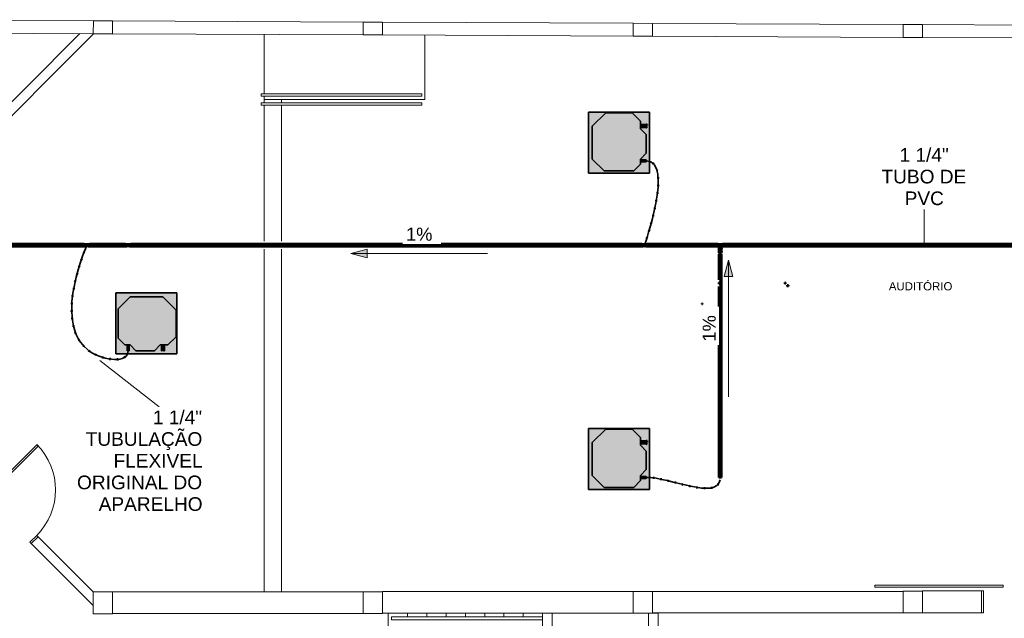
# Model space of a CAD drawing. Header units: millimetres. Extents: x -31934 to 141449, y -11043 to 10357.
# Tile 6 of 13: x 4611 to 19930, y 1027 to 10338. Entities that reach past the tile are written whole.
import ezdxf

# ---------------------------------------------------------------- set-up
doc = ezdxf.new("R2010")
doc.units = ezdxf.units.MM
doc.linetypes.add('Centro', pattern=[30, 12, -6, 6, -6])
doc.linetypes.add('Oculto 1_5', pattern=[2.2, 1.5, -0.7])
for name, color, linetype, lineweight in [('A-DETL', 90, 'Oculto 1_5', 9), ('ESQ', 7, 'Continuous', 9), ('G-ANNO-DIMS', 111, 'Continuous', 9), ('G-ANNO-TEXT', 231, 'Continuous', 18), ('M-EQPM', 50, 'Continuous', 35), ('P-PIPE', 3, 'Continuous', 50), ('P-PIPE-CNTR', 3, 'Centro', 35), ('P-PIPE-IDEN', 2, 'Continuous', 9), ('PAREDES', 7, 'Continuous', 9), ('PEM1-Layout Terreo_dwg', 8, 'Continuous', 9), ('PILAR', 7, 'Continuous', 9)]:
    doc.layers.add(name, color=color, linetype=linetype, lineweight=lineweight)
doc.styles.add('Arial_1', font='arial.ttf', dxfattribs={"height": 204})
doc.styles.add('Arial_2', font='arial.ttf', dxfattribs={"height": 127.5})
doc.styles.add('Arial_3', font='arial.ttf', dxfattribs={"height": 212.5})

# ---------------------------------------------------------------- blocks, each defined once
blk = doc.blocks.new('PEM1-Layout Terreo_dwg-1021386-PAVIMENTO TÉRREO TUBULAÇÃO FRIGORIGENA DRENO')
at = {"layer": 'ESQ', "flags": 128}
for points in [[(101328, 36222), (103828, 36222), (103828, 36261), (101328, 36261)], [(101328, 36122), (103828, 36122), (103828, 36083), (101328, 36083)], [(97131, 30094), (97838, 30801), (97859, 30780), (97152, 30073)], [(110876, 28587), (112876, 28587), (112876, 28617), (110876, 28617)]]:
    blk.add_lwpolyline(points, close=True, dxfattribs=at)
for points in [[(97753, 29264), (97732, 29285), (97838, 29392), (97859, 29370)], [(112538, 28528), (112568, 28528), (112568, 28188), (112538, 28188)], [(105708, 28077), (103358, 28077), (103358, 28127), (105708, 28127)]]:
    blk.add_lwpolyline(points, dxfattribs=at)
at = {"layer": 'ESQ'}
blk.add_arc((97131, 30099), 1000, 315, 45, dxfattribs=at)
at = {"layer": 'PAREDES'}
for p, q in [((99019, 37394), (102919, 37376)), ((103218, 37375), (107118, 37357)), ((107418, 37356), (111318, 37338)), ((111618, 37337), (115518, 37320)), ((99018, 37194), (102918, 37176)), ((101378, 36261), (101378, 37183)), ((103217, 37175), (107117, 37157)), ((107417, 37156), (111317, 37138)), ((111617, 37137), (115517, 37120)), ((101378, 36172), (101378, 36122)), ((101648, 36172), (101648, 36122)), ((101378, 36083), (101378, 33966)), ((101648, 36083), (101648, 33966)), ((101378, 33841), (101378, 28514)), ((101648, 33841), (101648, 28515)), ((99018, 28511), (102918, 28511)), ((107118, 28521), (103218, 28521)), ((107418, 28521), (111318, 28521)), ((111318, 28186), (107418, 28186)), ((102918, 28176), (99018, 28176)), ((107118, 28182), (103218, 28182)), ((103608, 28127), (103608, 28177)), ((103908, 28127), (103908, 28177)), ((104208, 28127), (104208, 28178)), ((104508, 28127), (104508, 28178)), ((104808, 28127), (104808, 28179)), ((105108, 28127), (105108, 28179)), ((105408, 28127), (105408, 28179))]:
    blk.add_line(p, q, dxfattribs=at)
at = {"layer": 'PAREDES', "flags": 128}
for points in [[(98719, 37395), (94819, 37413), (94818, 37213)], [(98718, 37195), (96843, 37204), (96843, 35528), (98511, 37196)], [(96843, 33966), (96843, 35316), (98722, 37195)], [(101378, 36222), (101378, 36172), (103878, 36172), (103878, 37172)], [(98718, 28511), (97859, 29370), (97753, 29264), (98718, 28299)], [(111618, 28187), (112538, 28187), (112538, 28528), (111618, 28528)], [(105708, 26977), (103308, 26977), (103308, 28177)]]:
    blk.add_lwpolyline(points, dxfattribs=at)
for points in [[(102918, 28516), (103218, 28516), (103218, 28176), (102918, 28176)], [(106908, 25896), (107508, 25896), (107508, 25296), (105708, 25296), (105708, 28180), (105858, 28180), (105858, 27731), (107358, 27731), (107358, 28182), (107508, 28182), (107508, 27581), (106908, 27581)]]:
    blk.add_lwpolyline(points, close=True, dxfattribs=at)
at = {"layer": 'PILAR', "flags": 128}
for points in [[(98719, 37395), (99019, 37394), (99018, 37194), (98718, 37195)], [(102919, 37376), (103219, 37375), (103218, 37175), (102918, 37176)], [(107118, 37357), (107418, 37356), (107417, 37156), (107117, 37157)], [(111318, 37338), (111618, 37337), (111617, 37137), (111317, 37138)], [(99018, 28512), (99018, 28172), (98718, 28172), (98718, 28511), (99018, 28511)], [(107418, 28182), (107418, 28522)], [(111618, 28527), (111618, 28187), (111318, 28187), (111318, 28526), (111618, 28526)]]:
    blk.add_lwpolyline(points, close=True, dxfattribs=at)
blk.add_lwpolyline([(107118, 28182), (107418, 28182), (107118, 28182), (107118, 28521), (107418, 28521)], dxfattribs=at)
blk = doc.blocks.new('Midea_VRF_Indoor_4-way Cassette_MI-90_100_112_140_Q4_DHN1-D _2nd DC_ - MI2-112Q4DHN1-917173-PAVIMENTO TÉRREO TUBULAÇÃO FRIGORIGENA DRENO')
at = {"layer": 'M-EQPM', "linetype": 'Oculto 1_5', "lineweight": 9}
h = blk.add_hatch(color=256, dxfattribs=at)
h.paths.add_polyline_path([(475, 277), (475, 475), (-475, 475), (-475, -475), (475, -475), (475, 275)])
h.paths.add_polyline_path([(425, 281), (425, 265), (335, 265), (335, 244), (425, 244), (425, 235), (335, 235), (335, 215), (425, 125), (425, -165), (335, -255), (335, -269), (425, -270), (425, -301), (335, -301), (335, -335), (230, -440), (-230, -440), (-415, -255), (-415, 255), (-206, 464), (206, 464), (335, 335), (335, 281)])
for points in [[(425, -165), (425, 125), (335, 215), (335, 335), (206, 464), (-206, 464), (-415, 255), (-415, -255), (-230, -440), (230, -440), (335, -335), (335, -255)], [(425, 268), (425, 281), (335, 281), (335, 265), (425, 266), (425, 266)], [(425, 235), (425, 244), (335, 244), (335, 235), (425, 235)], [(425, -270), (425, -269), (335, -270), (335, -301), (425, -300), (425, -271)]]:
    blk.add_hatch(color=256, dxfattribs=at).paths.add_polyline_path(points)
at = {"layer": 'A-DETL'}
for p, q in [((425, 244), (425, 244)), ((425, 235), (425, 235))]:
    blk.add_line(p, q, dxfattribs=at)
at = {"layer": 'M-EQPM'}
for p, q in [((0, 475), (-475, 475)), ((-475, 475), (-475, -475)), ((-475, -475), (-475, 475)), ((-475, 475), (475, 475)), ((-206, 464), (-415, 255)), ((-415, 255), (-206, 464)), ((206, 464), (-206, 464)), ((-206, 464), (206, 464)), ((475, 475), (0, 475)), ((335, 335), (206, 464)), ((206, 464), (335, 335)), ((475, -475), (475, 475)), ((475, 475), (475, -475)), ((335, 215), (335, 335)), ((335, 335), (335, 215)), ((-415, 255), (-415, -255)), ((-415, -255), (-415, 255)), ((425, 281), (335, 281)), ((335, 265), (425, 265)), ((425, 244), (335, 244)), ((335, 235), (425, 235)), ((425, 125), (335, 215)), ((335, 215), (425, 125)), ((425, 265), (425, 281)), ((425, 235), (425, 244)), ((425, -165), (425, 125)), ((425, 125), (425, -165)), ((-415, -255), (-230, -440)), ((-230, -440), (-415, -255)), ((335, -255), (425, -165)), ((425, -165), (335, -255)), ((335, -335), (335, -255)), ((335, -255), (335, -335)), ((425, -269), (335, -269)), ((335, -301), (425, -301)), ((425, -301), (425, -269)), ((-230, -440), (230, -440)), ((230, -440), (-230, -440)), ((230, -440), (335, -335)), ((335, -335), (230, -440)), ((-475, -475), (475, -475)), ((475, -475), (-475, -475))]:
    blk.add_line(p, q, dxfattribs=at)
blk = doc.blocks.new('Midea_VRF_Indoor_4-way Cassette_MI-90_100_112_140_Q4_DHN1-D _2nd DC_ - MI2-112Q4DHN1-V22-PAVIMENTO TÉRREO TUBULAÇÃO FRIGORIGENA DRENO')
at = {"layer": 'M-EQPM', "linetype": 'Oculto 1_5', "lineweight": 9}
h = blk.add_hatch(color=256, dxfattribs=at)
h.paths.add_polyline_path([(335, -475), (475, -475), (475, 475), (-475, 475), (-475, -475), (230, -475)])
h.paths.add_polyline_path([(-230, -440), (-415, -255), (-415, 255), (-206, 464), (206, 464), (335, 335), (335, 281), (425, 281), (425, 265), (335, 265), (335, 244), (425, 244), (425, 235), (335, 235), (335, 215), (425, 125), (425, -165), (335, -255), (335, -269), (425, -270), (425, -301), (335, -301), (335, -335), (230, -440)])
h.paths.add_polyline_path([(435, 234), (426, 235), (426, 244), (435, 244), (435, 235)])
h.paths.add_polyline_path([(438, 265), (426, 266), (426, 281), (438, 281), (438, 265)])
for points in [[(230, -440), (335, -335), (335, -255), (425, -165), (425, 125), (335, 215), (335, 335), (206, 464), (-206, 464), (-415, 255), (-415, -255), (-230, -440)], [(425, 265), (425, 281), (335, 281), (335, 265)], [(425, 235), (425, 244), (335, 244), (335, 235)], [(335, -301), (425, -300), (425, -269), (335, -270), (335, -300)]]:
    blk.add_hatch(color=256, dxfattribs=at).paths.add_polyline_path(points)
at = {"layer": 'A-DETL'}
for p, q in [((425, 244), (425, 244)), ((425, 235), (425, 235))]:
    blk.add_line(p, q, dxfattribs=at)
at = {"layer": 'M-EQPM'}
for p, q in [((0, 475), (-475, 475)), ((-475, 475), (-475, -475)), ((-475, -475), (-475, 475)), ((-475, 475), (475, 475)), ((-206, 464), (-415, 255)), ((-415, 255), (-206, 464)), ((206, 464), (-206, 464)), ((-206, 464), (206, 464)), ((475, 475), (0, 475)), ((335, 335), (206, 464)), ((206, 464), (335, 335)), ((475, -475), (475, 475)), ((475, 475), (475, -475)), ((335, 215), (335, 335)), ((335, 335), (335, 215)), ((-415, 255), (-415, -255)), ((-415, -255), (-415, 255)), ((425, 281), (335, 281)), ((335, 265), (425, 265)), ((425, 244), (335, 244)), ((335, 235), (425, 235)), ((425, 125), (335, 215)), ((335, 215), (425, 125)), ((425, 265), (425, 281)), ((425, 235), (425, 244)), ((425, -165), (425, 125)), ((425, 125), (425, -165)), ((-415, -255), (-230, -440)), ((-230, -440), (-415, -255)), ((335, -255), (425, -165)), ((425, -165), (335, -255)), ((335, -335), (335, -255)), ((335, -255), (335, -335)), ((425, -269), (335, -269)), ((335, -301), (425, -301)), ((425, -301), (425, -269)), ((-230, -440), (230, -440)), ((230, -440), (-230, -440)), ((230, -440), (335, -335)), ((335, -335), (230, -440)), ((-475, -475), (475, -475)), ((475, -475), (-475, -475))]:
    blk.add_line(p, q, dxfattribs=at)
blk = doc.blocks.new('Cotovelo - PVC - CW - Padrão-1120028-PAVIMENTO TÉRREO TUBULAÇÃO FRIGORIGENA DRENO')
at = {"layer": 'P-PIPE', "lineweight": 9}
for points in [[(15493, 6773), (15510, 6773), (15510, 6779), (15487, 6779), (15487, 6773), (15490, 6773)], [(15487, 6729), (15490, 6732), (15493, 6734), (15504, 6737), (15510, 6738), (15510, 6742), (15498, 6741), (15490, 6737), (15487, 6734), (15487, 6732)], [(15490, 6757), (15510, 6757), (15510, 6773), (15489, 6773), (15489, 6757)], [(15489, 6735), (15492, 6738), (15496, 6740), (15504, 6742), (15510, 6742), (15510, 6756), (15499, 6754), (15492, 6750), (15490, 6748), (15489, 6745), (15489, 6736)], [(15491, 6750), (15494, 6752), (15499, 6754), (15510, 6757), (15491, 6757), (15491, 6750)], [(15533, 6773), (15532, 6779), (15510, 6779), (15510, 6773), (15532, 6773)], [(15531, 6757), (15530, 6773), (15510, 6773), (15510, 6757), (15530, 6757)], [(15531, 6735), (15530, 6748), (15526, 6752), (15521, 6754), (15510, 6756), (15510, 6742), (15522, 6741), (15530, 6737), (15531, 6736)], [(15532, 6729), (15532, 6734), (15530, 6737), (15524, 6740), (15516, 6742), (15510, 6742), (15510, 6738), (15522, 6736), (15530, 6732)], [(15529, 6750), (15528, 6757), (15511, 6756), (15521, 6754), (15529, 6750)]]:
    blk.add_hatch(color=120, dxfattribs=at).paths.add_polyline_path(points)
h = blk.add_hatch(color=120, dxfattribs=at)
h.paths.add_polyline_path([(15528, 6719), (15528, 6720), (15528, 6719)])
h.paths.add_polyline_path([(15530, 6720), (15530, 6720), (15532, 6723), (15533, 6726), (15532, 6729), (15528, 6733), (15524, 6735), (15516, 6737), (15504, 6737), (15493, 6734), (15489, 6731), (15487, 6729), (15487, 6726), (15487, 6723), (15490, 6720), (15491, 6729), (15493, 6732), (15500, 6735), (15510, 6736), (15520, 6735), (15527, 6731), (15530, 6727), (15530, 6724), (15530, 6722)])
at = {"layer": 'A-DETL', "color": 120, "linetype": 'Continuous'}
for start_param, end_param in [(3.665191, 4.712389), (4.712389, 5.759587)]:
    blk.add_ellipse((15510, 6726), major_axis=(23.3, 0), ratio=0.5, start_param=start_param, end_param=end_param, dxfattribs=at)
at = {"layer": 'P-PIPE', "color": 4}
for p, q in [((15487, 6779), (15487, 6773)), ((15510, 6779), (15487, 6779)), ((15487, 6773), (15510, 6773)), ((15489, 6773), (15489, 6757)), ((15489, 6757), (15510, 6757)), ((15489, 6745), (15489, 6731)), ((15533, 6779), (15510, 6779)), ((15510, 6773), (15533, 6773)), ((15510, 6757), (15531, 6757)), ((15531, 6757), (15531, 6773)), ((15531, 6731), (15531, 6745)), ((15533, 6773), (15533, 6779)), ((15487, 6731), (15487, 6726)), ((15533, 6726), (15533, 6731))]:
    blk.add_line(p, q, dxfattribs=at)
at = {"layer": 'P-PIPE', "color": 4, "flags": 128}
for points in [[(15491, 6745), (15491, 6746), (15491, 6747), (15491, 6747), (15491, 6748), (15491, 6749), (15491, 6750), (15491, 6751), (15491, 6752), (15491, 6753), (15491, 6754), (15491, 6755), (15491, 6756), (15491, 6756), (15491, 6757)], [(15529, 6757), (15529, 6756), (15529, 6755), (15529, 6754), (15529, 6753), (15529, 6752), (15529, 6751), (15529, 6750), (15529, 6749), (15529, 6748), (15529, 6748), (15529, 6747), (15529, 6746), (15529, 6745), (15529, 6745)]]:
    blk.add_lwpolyline(points, dxfattribs=at)
at = {"layer": 'P-PIPE', "color": 4}
for centre, major_axis, start_param, end_param in [((15510, 6731), (23.3, 0), 1.570796, 3.34844), ((15510, 6745), (21.2, 0), 1.570796, 3.141593), ((15510, 6745), (21.2, 0), 0, 1.570796), ((15510, 6731), (23.3, 0), 6.076338, 7.853982), ((15510, 6726), (23.3, 0), 1.570796, 3.665191), ((15510, 6726), (23.3, 0), 5.759587, 7.853982)]:
    blk.add_ellipse(centre, major_axis=major_axis, ratio=0.5, start_param=start_param, end_param=end_param, dxfattribs=at)

msp = doc.modelspace()

# ---------------------------------------------------------------- hatches: boundary and pattern name
at = {"layer": 'G-ANNO-DIMS'}
for points in [[(9764, 6701), (10019, 6633), (10019, 6770)], [(15637, 6597), (15569, 6342), (15706, 6342)]]:
    msp.add_hatch(color=256, dxfattribs=at).paths.add_polyline_path(points)
at = {"layer": 'P-PIPE'}
for color, points in [(4, [(14361, 8691), (14372, 8692), (14372, 8708), (14361, 8707), (14361, 8692)]), (4, [(14361, 8661), (14369, 8661), (14369, 8671), (14361, 8670), (14361, 8661)]), (130, [(-843, 6829), (5614, 6829), (5614, 6849), (-842, 6848), (-843, 6834)]), (130, [(5614, 6809), (5614, 6824), (5614, 6829), (-843, 6829), (-842, 6809), (5394, 6809)]), (130, [(5633, 6812), (5633, 6825), (5633, 6829), (5614, 6829), (5614, 6812), (5633, 6812)]), (4, [(5614, 6812), (5614, 6812), (5614, 6812)]), (130, [(5633, 6829), (5676, 6829), (5676, 6845), (5633, 6844), (5633, 6833)]), (130, [(5676, 6829), (5695, 6829), (5695, 6846), (5676, 6845), (5676, 6829), (5695, 6833)]), (130, [(5676, 6812), (5695, 6813), (5695, 6829), (5676, 6829), (5676, 6813)]), (130, [(5695, 6829), (6258, 6829), (6259, 6849), (5695, 6848), (5695, 6829)]), (130, [(6259, 6809), (6258, 6824), (6258, 6829), (5695, 6829), (5695, 6809), (6212, 6809)]), (130, [(6278, 6812), (6278, 6825), (6278, 6829), (6258, 6829), (6259, 6812), (6278, 6812)]), (4, [(6258, 6812), (6259, 6812), (6258, 6812)]), (130, [(6278, 6829), (6320, 6829), (6320, 6845), (6278, 6844), (6278, 6833)]), (130, [(6320, 6829), (6340, 6829), (6340, 6846), (6320, 6845), (6320, 6829), (6340, 6833)]), (130, [(6321, 6812), (6340, 6813), (6340, 6829), (6320, 6829), (6320, 6813)]), (130, [(13575, 6829), (14292, 6829), (14293, 6849), (6340, 6848), (6340, 6829), (10303, 6829)]), (130, [(14293, 6809), (14292, 6824), (14292, 6829), (6340, 6829), (6340, 6809), (13984, 6809)]), (4, [(14293, 6812), (14293, 6812), (14293, 6812)]), (4, [(14333, 6812), (14337, 6813), (14341, 6814), (14345, 6817), (14347, 6821), (14349, 6825), (14350, 6829), (14349, 6833), (14347, 6837), (14345, 6841), (14341, 6843), (14337, 6845), (14333, 6846), (14329, 6845), (14325, 6843), (14321, 6841), (14318, 6837), (14317, 6833), (14316, 6829), (14317, 6825), (14318, 6821), (14321, 6817), (14325, 6814), (14329, 6813)]), (130, [(14354, 6829), (14374, 6829), (14374, 6846), (14355, 6845), (14354, 6833)]), (130, [(14355, 6812), (14374, 6813), (14374, 6829), (14354, 6829), (14355, 6813)]), (130, [(14374, 6829), (15466, 6829), (15467, 6849), (14374, 6848), (14374, 6834)]), (130, [(15467, 6809), (15467, 6810), (15466, 6829), (14374, 6829), (14374, 6809), (15211, 6809)]), (130, [(15473, 6808), (15473, 6808), (15473, 6847), (15473, 6850), (15467, 6850), (15467, 6810), (15467, 6808)]), (130, [(15495, 6785), (15531, 6785), (15530, 6791), (15489, 6791), (15489, 6785), (15491, 6785)]), (130, [(15510, 6779), (15510, 6785), (15490, 6785), (15491, 6779), (15505, 6779)]), (130, [(15491, 6791), (15529, 6791), (15528, 6811), (15510, 6829), (15491, 6810), (15491, 6791)]), (4, [(15547, 6810), (15547, 6811), (15547, 6848), (15510, 6847), (15510, 6829), (15529, 6810)]), (130, [(15529, 6779), (15530, 6779), (15529, 6785), (15510, 6785), (15510, 6779), (15527, 6779)]), (130, [(15547, 6808), (15553, 6808), (15553, 6847), (15553, 6850), (15547, 6850), (15547, 6810), (15547, 6808)]), (130, [(15553, 6829), (24246, 6829), (24246, 6849), (15553, 6848), (15553, 6834)]), (130, [(24246, 6809), (24246, 6824), (24246, 6829), (15553, 6829), (15553, 6809), (24211, 6809)]), (130, [(15490, 6715), (15491, 6718), (15493, 6720), (15500, 6724), (15510, 6725), (15510, 6736), (15500, 6735), (15493, 6731), (15491, 6729), (15490, 6726), (15490, 6718)]), (130, [(15510, 6705), (15520, 6707), (15527, 6710), (15529, 6713), (15529, 6717), (15527, 6720), (15520, 6724), (15510, 6725), (15500, 6724), (15493, 6720), (15490, 6715), (15493, 6710), (15500, 6707)]), (130, [(15490, 3219), (15505, 3219), (15510, 3219), (15510, 6691), (15490, 6691), (15491, 6248), (15503, 6248), (15503, 6228), (15490, 6228), (15490, 5530)]), (130, [(15530, 6715), (15529, 6729), (15526, 6732), (15520, 6735), (15510, 6736), (15510, 6725), (15520, 6724), (15527, 6720), (15529, 6718)]), (130, [(15530, 3219), (15529, 6691), (15510, 6691), (15510, 3219), (15529, 3219)]), (4, [(15503, 6228), (15503, 6248), (15490, 6248), (15490, 6228)]), (4, [(16528, 6228), (16528, 6248), (16515, 6248), (16515, 6228)]), (4, [(16560, 6194), (16570, 6194), (16569, 6207), (16550, 6207), (16550, 6194), (16557, 6194)]), (4, [(15224, 5915), (15232, 5915), (15232, 5925), (15224, 5924), (15224, 5915)]), (4, [(14361, 3769), (14372, 3770), (14372, 3785), (14361, 3784), (14361, 3770)]), (4, [(14369, 3738), (14369, 3748), (14361, 3748), (14361, 3738)]), (4, [(15527, 3219), (15527, 3219), (15493, 3219)])]:
    msp.add_hatch(color=color, dxfattribs=at).paths.add_polyline_path(points)
h = msp.add_hatch(color=130, dxfattribs=at)
h.paths.add_polyline_path([(5633, 6837), (5633, 6846), (5614, 6845), (5614, 6837)])
h.paths.add_polyline_path([(5614, 6829), (5633, 6829), (5633, 6837), (5614, 6837), (5614, 6833)])
h = msp.add_hatch(color=130, dxfattribs=at)
h.paths.add_polyline_path([(5655, 6813), (5676, 6813), (5676, 6829), (5633, 6829), (5633, 6813)])
h.paths.add_polyline_path([(5633, 6815), (5633, 6815), (5676, 6815)])
h.paths.add_polyline_path([(5633, 6818), (5633, 6818), (5676, 6818)])
h.paths.add_polyline_path([(5633, 6825), (5633, 6825), (5676, 6825)])
h = msp.add_hatch(color=130, dxfattribs=at)
h.paths.add_polyline_path([(6278, 6837), (6278, 6846), (6258, 6845), (6258, 6837)])
h.paths.add_polyline_path([(6258, 6829), (6278, 6829), (6278, 6837), (6258, 6837), (6258, 6833)])
h = msp.add_hatch(color=130, dxfattribs=at)
h.paths.add_polyline_path([(6320, 6813), (6320, 6813), (6320, 6829), (6278, 6829), (6278, 6813), (6299, 6813)])
h.paths.add_polyline_path([(6278, 6815), (6278, 6815), (6320, 6815)])
h.paths.add_polyline_path([(6278, 6818), (6278, 6818), (6320, 6818)])
h.paths.add_polyline_path([(6278, 6825), (6278, 6825), (6320, 6825)])
h = msp.add_hatch(color=130, dxfattribs=at)
h.paths.add_polyline_path([(14312, 6837), (14312, 6846), (14293, 6845), (14293, 6837)])
h.paths.add_polyline_path([(14292, 6829), (14312, 6829), (14312, 6837), (14293, 6837), (14292, 6833)])
h = msp.add_hatch(color=130, dxfattribs=at)
h.paths.add_polyline_path([(14312, 6812), (14312, 6813), (14312, 6812)])
h.paths.add_polyline_path([(14293, 6812), (14312, 6813), (14312, 6829), (14292, 6829), (14293, 6813)])
h = msp.add_hatch(color=130, dxfattribs=at)
h.paths.add_polyline_path([(14354, 6829), (14355, 6845), (14339, 6844), (14344, 6841), (14345, 6840), (14347, 6837), (14349, 6831), (14350, 6829)])
h.paths.add_polyline_path([(14316, 6829), (14317, 6834), (14320, 6840), (14323, 6842), (14328, 6845), (14328, 6845), (14312, 6844), (14312, 6829)])
h = msp.add_hatch(color=130, dxfattribs=at)
h.paths.add_polyline_path([(14312, 6813), (14327, 6813), (14321, 6817), (14320, 6818), (14318, 6821), (14316, 6827), (14316, 6829), (14312, 6829), (14312, 6813)])
h.paths.add_polyline_path([(14337, 6813), (14355, 6814), (14354, 6829), (14350, 6829), (14349, 6824), (14345, 6818), (14343, 6816), (14338, 6813)])
h = msp.add_hatch(color=130, dxfattribs=at)
h.paths.add_polyline_path([(15510, 6847), (15510, 6848), (15473, 6848)])
h.paths.add_polyline_path([(15473, 6810), (15492, 6811), (15510, 6829), (15510, 6847), (15473, 6847), (15473, 6810)])

# ---------------------------------------------------------------- linework, layer by layer
at = {"layer": 'A-DETL', "color": 120, "linetype": 'Continuous'}
for p, q in [((14361, 8671), (14361, 8671)), ((14361, 8671), (14361, 8671)), ((14361, 8660), (14361, 8661)), ((14361, 8660), (14361, 8661)), ((14369, 8671), (14369, 8671)), ((14369, 8671), (14369, 8671)), ((14369, 8660), (14369, 8661)), ((14369, 8660), (14369, 8661)), ((5655, 6813), (5655, 6845)), ((15224, 5925), (15224, 5925)), ((15224, 5925), (15224, 5925)), ((15224, 5915), (15224, 5915)), ((15224, 5915), (15224, 5915)), ((14361, 3748), (14361, 3748)), ((14361, 3748), (14361, 3748)), ((14361, 3738), (14361, 3738)), ((14361, 3738), (14361, 3738)), ((14369, 3748), (14369, 3748)), ((14369, 3748), (14369, 3748)), ((14369, 3738), (14369, 3738)), ((14369, 3738), (14369, 3738))]:
    msp.add_line(p, q, dxfattribs=at)
for centre, major_axis, start_param, end_param in [((5614, 6829), (0, 20), 4.712389, 5.759587), ((5614, 6829), (0, 16.7), 0.785398, 0.920431), ((5614, 6829), (0, 20), 3.665191, 4.712389), ((5614, 6829), (0, 16.7), 2.221162, 2.356194), ((5695, 6829), (0, 16.7), 0, 0.920431), ((5695, 6829), (0, 16.7), 4.712389, 6.021386), ((5695, 6829), (0, 16.7), 3.403392, 4.712389), ((5695, 6829), (0, 16.7), 2.221162, 3.141593), ((6259, 6829), (0, 16.7), 0.785398, 0.920431), ((6259, 6829), (0, 16.7), 2.221162, 2.356194), ((6259, 6829), (0, 20), 4.712389, 5.759587), ((6259, 6829), (0, 20), 3.665191, 4.712389), ((6340, 6829), (0, 16.7), 0, 0.920431), ((6340, 6829), (0, 16.7), 4.712389, 6.021386), ((6340, 6829), (0, 16.7), 3.403392, 4.712389), ((6340, 6829), (0, 16.7), 2.221162, 3.141593), ((14293, 6829), (0, 20), 4.712389, 5.759587), ((14293, 6829), (0, 16.7), 0.785398, 0.920431), ((14293, 6829), (0, 20), 3.665191, 4.712389), ((14293, 6829), (0, 16.7), 2.221162, 2.356194), ((14374, 6829), (0, 16.7), 0, 0.920431), ((14374, 6829), (0, 16.7), 4.712389, 6.021386), ((14374, 6829), (0, 16.7), 3.403392, 4.712389), ((14374, 6829), (0, 16.7), 2.221162, 3.141593), ((15467, 6829), (0, 20), 0, 0.417043), ((15467, 6829), (0, 20), 4.712389, 6.021386), ((15467, 6829), (0, 20), 3.403392, 4.712389), ((15467, 6829), (0, 20), 2.72455, 3.141593), ((15553, 6829), (0, 21.3), 3.403392, 6.021386), ((15553, 6829), (0, 20), 0, 0.417043), ((15553, 6829), (0, 20), 2.72455, 3.141593)]:
    msp.add_ellipse(centre, major_axis=major_axis, ratio=0.01, start_param=start_param, end_param=end_param, dxfattribs=at)
msp.add_open_spline([(5649, 6814), (5653, 6824), (5656, 6829), (5655, 6829)], degree=3, dxfattribs=at)
at = {"layer": 'G-ANNO-DIMS'}
for p, q in [((10019, 6770), (9764, 6701)), ((10019, 6633), (10019, 6770)), ((9764, 6701), (10019, 6633)), ((11889, 6701), (9764, 6701)), ((15637, 6597), (15569, 6342)), ((15706, 6342), (15637, 6597)), ((15637, 4472), (15637, 6597)), ((15569, 6342), (15706, 6342))]:
    msp.add_line(p, q, dxfattribs=at)
at = {"layer": 'P-PIPE', "color": 4}
for p, q in [((14361, 8707), (14360, 8707)), ((14360, 8692), (14361, 8692)), ((14361, 8670), (14360, 8670)), ((14360, 8661), (14361, 8661)), ((14372, 8708), (14361, 8708)), ((14361, 8691), (14361, 8708)), ((14361, 8708), (14361, 8708)), ((14361, 8691), (14372, 8691)), ((14361, 8691), (14361, 8691)), ((14369, 8671), (14361, 8671)), ((14361, 8660), (14361, 8671)), ((14361, 8671), (14361, 8671)), ((14361, 8660), (14361, 8661)), ((14361, 8660), (14369, 8660)), ((14369, 8671), (14369, 8671)), ((14369, 8660), (14369, 8671)), ((14369, 8660), (14369, 8661)), ((14372, 8708), (14372, 8708)), ((14372, 8691), (14372, 8708)), ((14372, 8691), (14372, 8691)), ((5614, 6849), (-842, 6849)), ((-842, 6809), (5614, 6809)), ((5633, 6846), (5614, 6846)), ((5614, 6812), (5633, 6812)), ((5676, 6845), (5633, 6845)), ((5633, 6813), (5676, 6813)), ((5655, 6846), (5655, 6846)), ((5655, 6845), (5655, 6845)), ((5655, 6813), (5655, 6813)), ((5655, 6812), (5655, 6812)), ((5695, 6846), (5676, 6846)), ((5676, 6812), (5695, 6812)), ((6259, 6849), (5695, 6849)), ((5695, 6809), (6259, 6809)), ((6278, 6846), (6259, 6846)), ((6259, 6812), (6278, 6812)), ((6321, 6845), (6278, 6845)), ((6278, 6813), (6321, 6813)), ((6300, 6846), (6299, 6846)), ((6299, 6845), (6299, 6845)), ((6299, 6813), (6299, 6813)), ((6299, 6812), (6300, 6812)), ((6340, 6846), (6321, 6846)), ((6321, 6812), (6340, 6812)), ((14293, 6849), (6340, 6849)), ((6340, 6809), (14293, 6809)), ((14312, 6846), (14293, 6846)), ((14293, 6812), (14312, 6812)), ((14328, 6845), (14312, 6845)), ((14312, 6813), (14328, 6813)), ((14333, 6846), (14333, 6846)), ((14333, 6812), (14333, 6812)), ((14355, 6845), (14337, 6845)), ((14337, 6813), (14355, 6813)), ((14374, 6846), (14355, 6846)), ((14355, 6812), (14374, 6812)), ((15467, 6849), (14374, 6849)), ((14374, 6809), (15467, 6809)), ((15473, 6850), (15467, 6850)), ((15467, 6808), (15473, 6808)), ((15510, 6848), (15473, 6848)), ((15473, 6810), (15491, 6810)), ((15489, 6791), (15489, 6785)), ((15531, 6791), (15489, 6791)), ((15489, 6785), (15531, 6785)), ((15490, 6785), (15490, 6779)), ((15491, 6810), (15491, 6791)), ((15547, 6848), (15510, 6848)), ((15529, 6810), (15547, 6810)), ((15529, 6791), (15529, 6810)), ((15530, 6779), (15530, 6785)), ((15531, 6785), (15531, 6791)), ((15553, 6850), (15547, 6850)), ((15547, 6808), (15553, 6808)), ((24246, 6849), (15553, 6849)), ((15553, 6809), (24246, 6809)), ((15490, 6726), (15490, 6715)), ((15490, 6691), (15490, 6291)), ((15530, 6715), (15530, 6726)), ((15530, 3219), (15530, 6691)), ((15503, 6248), (15490, 6248)), ((15490, 6248), (15490, 6228)), ((15490, 6228), (15503, 6228)), ((15490, 6186), (15490, 3219)), ((15504, 6249), (15503, 6249)), ((15503, 6227), (15503, 6249)), ((15503, 6249), (15503, 6249)), ((15503, 6248), (15503, 6228)), ((15503, 6227), (15503, 6228)), ((15503, 6227), (15504, 6227)), ((15504, 6227), (15504, 6249)), ((15504, 6227), (15504, 6249)), ((16515, 6249), (16514, 6249)), ((16514, 6227), (16515, 6227)), ((16528, 6248), (16515, 6248)), ((16515, 6228), (16528, 6228)), ((16549, 6194), (16549, 6193)), ((16549, 6194), (16571, 6194)), ((16549, 6194), (16549, 6194)), ((16549, 6193), (16571, 6193)), ((16549, 6193), (16571, 6193)), ((16550, 6207), (16550, 6194)), ((16570, 6207), (16550, 6207)), ((16570, 6194), (16550, 6194)), ((16570, 6194), (16570, 6207)), ((16570, 6194), (16571, 6194)), ((16571, 6193), (16571, 6194)), ((15232, 5925), (15224, 5925)), ((15224, 5925), (15224, 5915)), ((15224, 5925), (15224, 5925)), ((15224, 5915), (15232, 5915)), ((15224, 5915), (15224, 5915)), ((15233, 5926), (15232, 5926)), ((15232, 5914), (15232, 5926)), ((15232, 5925), (15232, 5926)), ((15232, 5925), (15232, 5915)), ((15232, 5925), (15232, 5925)), ((15232, 5915), (15232, 5915)), ((15232, 5914), (15232, 5915)), ((15232, 5914), (15233, 5914)), ((15233, 5914), (15233, 5926)), ((15233, 5914), (15233, 5926)), ((14361, 3785), (14360, 3785)), ((14360, 3769), (14361, 3769)), ((14361, 3748), (14360, 3748)), ((14360, 3739), (14361, 3739)), ((14372, 3786), (14361, 3786)), ((14361, 3769), (14361, 3786)), ((14361, 3785), (14361, 3786)), ((14361, 3769), (14372, 3769)), ((14361, 3769), (14361, 3769)), ((14369, 3748), (14361, 3748)), ((14361, 3738), (14361, 3748)), ((14361, 3748), (14361, 3748)), ((14361, 3738), (14369, 3738)), ((14361, 3738), (14361, 3738)), ((14369, 3748), (14369, 3748)), ((14369, 3738), (14369, 3748)), ((14369, 3738), (14369, 3738)), ((14372, 3785), (14372, 3786)), ((14372, 3769), (14372, 3786)), ((14372, 3769), (14372, 3769))]:
    msp.add_line(p, q, dxfattribs=at)
at = {"layer": 'P-PIPE', "color": 130, "lineweight": 35}
for p, q in [((14480, 8112), (14458, 8089)), ((14542, 8002), (14511, 7993)), ((14561, 7880), (14529, 7878)), ((14561, 7759), (14529, 7761)), ((14531, 7520), (14500, 7525)), ((14549, 7639), (14518, 7643)), ((14508, 7402), (14477, 7408)), ((14481, 7285), (14450, 7292)), ((14419, 7053), (14388, 7062)), ((14451, 7168), (14421, 7177)), ((14384, 6938), (14354, 6948)), ((14333, 6845), (14333, 6813)), ((5557, 6615), (5588, 6604)), ((5597, 6725), (5627, 6714)), ((5521, 6503), (5551, 6493)), ((5488, 6389), (5519, 6381)), ((5436, 6159), (5468, 6154)), ((5460, 6275), (5491, 6268)), ((5419, 6042), (5450, 6039)), ((5407, 5925), (5439, 5923)), ((5404, 5806), (5436, 5807)), ((5411, 5688), (5443, 5691)), ((5431, 5570), (5462, 5577)), ((5466, 5456), (5496, 5468)), ((5519, 5348), (5546, 5365)), ((5592, 5253), (5615, 5274)), ((5683, 5173), (5701, 5200)), ((5787, 5113), (5800, 5142)), ((5898, 5070), (5908, 5101)), ((6015, 5044), (6019, 5076)), ((6136, 5039), (6133, 5071)), ((6254, 5075), (6237, 5102)), ((14477, 3226), (14472, 3194)), ((14591, 3206), (14585, 3175)), ((14704, 3181), (14697, 3150)), ((14816, 3153), (14808, 3122)), ((14928, 3125), (14920, 3094)), ((15040, 3099), (15033, 3068)), ((15152, 3078), (15147, 3046)), ((15265, 3065), (15263, 3033)), ((15375, 3071), (15382, 3040)), ((15465, 3120), (15490, 3100))]:
    msp.add_line(p, q, dxfattribs=at)
at = {"layer": 'P-PIPE', "color": 4}
for centre, major_axis, ratio, start_param, end_param in [((5614, 6829), (0, 20), 0.01, 0, 1.570796), ((5614, 6829), (0, 20), 0.01, 5.759587, 6.021386), ((5614, 6829), (0, 16.7), 0.01, 0, 0.785398), ((5614, 6829), (0, 20), 0.01, 1.570796, 3.141593), ((5614, 6829), (0, 16.7), 0.01, 2.356194, 3.141593), ((5614, 6829), (0, 20), 0.01, 3.403392, 3.665191), ((5633, 6829), (0, 16.7), 0.01, 0, 1.570796), ((5633, 6829), (0, 16.7), 0.01, 1.570796, 3.141593), ((5655, 6829), (0, 16.7), 0.99995, 6.021386, 6.544985), ((5655, 6829), (0, 16.7), 0.99995, 6.021386, 6.544985), ((5655, 6829), (0, 16.7), 0.99995, 2.879793, 3.403392), ((5655, 6829), (0, 16.7), 0.99995, 2.879793, 3.403392), ((5676, 6829), (0, 16.7), 0.01, 0, 1.570796), ((5676, 6829), (0, 16.7), 0.01, 1.570796, 3.141593), ((5695, 6829), (0, 20), 0.01, 0, 1.570796), ((5695, 6829), (0, 20), 0.01, 1.570796, 3.141593), ((6259, 6829), (0, 20), 0.01, 0, 1.570796), ((6259, 6829), (0, 16.7), 0.01, 0, 0.785398), ((6259, 6829), (0, 20), 0.01, 1.570796, 3.141593), ((6259, 6829), (0, 16.7), 0.01, 2.356194, 3.141593), ((6259, 6829), (0, 20), 0.01, 5.759587, 6.021386), ((6259, 6829), (0, 20), 0.01, 3.403392, 3.665191), ((6278, 6829), (0, 16.7), 0.01, 0, 1.570796), ((6278, 6829), (0, 16.7), 0.01, 1.570796, 3.141593), ((6300, 6829), (0, 16.7), 0.99995, 6.021386, 6.544985), ((6299, 6829), (0, 16.7), 0.99995, 6.021386, 6.544985), ((6300, 6829), (0, 16.7), 0.99995, 2.879793, 3.403392), ((6299, 6829), (0, 16.7), 0.99995, 2.879793, 3.403392), ((6321, 6829), (0, 16.7), 0.01, 0, 1.570796), ((6321, 6829), (0, 16.7), 0.01, 1.570796, 3.141593), ((6340, 6829), (0, 20), 0.01, 0, 1.570796), ((6340, 6829), (0, 20), 0.01, 1.570796, 3.141593), ((14293, 6829), (0, 20), 0.01, 0, 1.570796), ((14293, 6829), (0, 20), 0.01, 1.570796, 3.141593), ((14293, 6829), (0, 20), 0.01, 5.759587, 6.021386), ((14293, 6829), (0, 16.7), 0.01, 0, 0.785398), ((14293, 6829), (0, 16.7), 0.01, 2.356194, 3.141593), ((14293, 6829), (0, 20), 0.01, 3.403392, 3.665191), ((14312, 6829), (0, 16.7), 0.01, 0, 1.570796), ((14312, 6829), (0, 16.7), 0.01, 1.570796, 3.141593), ((14333, 6829), (0, 16.7), 0.99995, 4.712389, 7.853982), ((14333, 6829), (0, 16.7), 0.99995, 1.570796, 4.712389), ((14333, 6829), (0, 16.7), 0.99995, 4.712389, 6.021386), ((14333, 6829), (0, 16.7), 0.99995, 3.403392, 4.712389), ((14355, 6829), (0, 16.7), 0.01, 0, 1.570796), ((14355, 6829), (0, 16.7), 0.01, 1.570796, 3.141593), ((14374, 6829), (0, 20), 0.01, 0, 1.570796), ((14374, 6829), (0, 20), 0.01, 1.570796, 3.141593), ((15467, 6829), (0, 21.3), 0.01, 0, 3.141593), ((15473, 6829), (0, 21.3), 0.01, 0, 3.141593), ((15473, 6829), (0, 21.3), 0.01, 5.802891, 6.021386), ((15473, 6829), (0, 18.8), 0.01, 0.261799, 0.523599), ((15473, 6829), (0, 18.8), 0.01, 2.617994, 2.879793), ((15473, 6829), (0, 21.3), 0.01, 3.403392, 3.62168), ((15547, 6829), (0, 21.3), 0.01, 0, 3.141593), ((15553, 6829), (0, 21.3), 0.01, 0, 3.141593), ((15510, 6726), (20, 0), 0.5, 1.570796, 3.141593), ((15510, 6715), (20, 0), 0.5, 1.570796, 3.141593), ((15510, 6715), (20, 0), 0.5, 3.141593, 4.712389), ((15510, 6691), (20, 0), 0.01, 1.570796, 3.141593), ((15510, 6726), (20, 0), 0.5, 0, 1.570796), ((15510, 6715), (20, 0), 0.5, 0, 1.570796), ((15510, 6715), (20, 0), 0.5, 4.712389, 6.283185), ((15510, 6691), (20, 0), 0.01, 0, 1.570796), ((16514, 6238), (0, 11), 0.000008, 0, 3.141593), ((16514, 6238), (0, 11), 0.000008, 3.141593, 6.283185), ((16515, 6238), (0, 11), 0.000008, 3.141593, 6.283185), ((16515, 6238), (0, 11), 0.000008, 0, 0.261799), ((16515, 6238), (0, 10.1), 0.000008, 3.141593, 6.283185), ((16515, 6238), (0, 11), 0.000008, 2.879793, 3.141593), ((16528, 6238), (0, 10.1), 0.000008, 3.141593, 6.283185), ((15510, 3219), (20, 0), 0.01, 1.570796, 3.141593), ((15510, 3219), (20, 0), 0.01, 3.403392, 4.18879), ((15510, 3219), (20, 0), 0.01, 0, 1.570796), ((15510, 3219), (20, 0), 0.01, 5.235988, 6.021386)]:
    msp.add_ellipse(centre, major_axis=major_axis, ratio=ratio, start_param=start_param, end_param=end_param, dxfattribs=at)
at = {"layer": 'P-PIPE-CNTR', "color": 130, "linetype": 'Continuous'}
for p, q in [((14360, 8700), (14372, 8700)), ((14360, 8666), (14369, 8666)), ((5614, 6829), (-842, 6829)), ((5614, 6829), (5695, 6829)), ((5655, 6829), (5655, 6829)), ((6258, 6829), (5695, 6829)), ((6259, 6829), (6340, 6829)), ((6300, 6829), (6299, 6829)), ((14292, 6829), (6340, 6829)), ((14293, 6829), (14374, 6829)), ((14333, 6829), (14333, 6829)), ((15466, 6829), (14374, 6829)), ((15467, 6829), (15553, 6829)), ((15510, 6785), (15510, 6829)), ((15510, 6785), (15510, 6779)), ((15510, 6779), (15510, 6773)), ((15510, 6773), (15510, 6757)), ((15510, 6757), (15510, 6745)), ((15510, 6745), (15510, 6736)), ((24246, 6829), (15553, 6829)), ((15510, 6726), (15510, 6715)), ((15510, 3219), (15510, 6691)), ((15490, 6238), (15504, 6238)), ((16528, 6238), (16514, 6238)), ((16560, 6207), (16560, 6193)), ((15224, 5920), (15233, 5920)), ((14360, 3777), (14372, 3777)), ((14360, 3743), (14369, 3743))]:
    msp.add_line(p, q, dxfattribs=at)
for points in [[(14360, 8141), (14797, 8141), (14328, 6829), (14333, 6829)], [(14360, 3219), (14729, 3219), (15453, 2864), (15507, 3179)]]:
    msp.add_open_spline(points, degree=3, dxfattribs=at)
msp.add_open_spline([(6298, 5188), (6298, 4992), (4954, 5132), (5591, 6670), (5649, 6814)], degree=3, knots=[0, 0, 0, 0, 1.929359, 7.035371, 7.035371, 7.035371, 7.035371], dxfattribs=at)
at = {"layer": 'P-PIPE-IDEN'}
for p, q in [((18682, 6829), (18682, 7386)), ((5859, 5039), (6780, 4316))]:
    msp.add_line(p, q, dxfattribs=at)

# ---------------------------------------------------------------- block references
at = {"layer": 'A-DETL'}
for p in [(13935, 8426), (13935, 3504)]:
    msp.add_blockref('Midea_VRF_Indoor_4-way Cassette_MI-90_100_112_140_Q4_DHN1-D _2nd DC_ - MI2-112Q4DHN1-V22-PAVIMENTO TÉRREO TUBULAÇÃO FRIGORIGENA DRENO', p, dxfattribs=at)
at = {"layer": 'A-DETL', "color": 120, "linetype": 'Continuous'}
msp.add_blockref('Cotovelo - PVC - CW - Padrão-1120028-PAVIMENTO TÉRREO TUBULAÇÃO FRIGORIGENA DRENO', (0, 0), dxfattribs=at)
at = {"layer": 'A-DETL', "rotation": 269.9999999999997}
msp.add_blockref('Midea_VRF_Indoor_4-way Cassette_MI-90_100_112_140_Q4_DHN1-D _2nd DC_ - MI2-112Q4DHN1-917173-PAVIMENTO TÉRREO TUBULAÇÃO FRIGORIGENA DRENO', (6583, 5613), dxfattribs=at)
at = {"layer": 'PEM1-Layout Terreo_dwg', "color": 7}
msp.add_blockref('PEM1-Layout Terreo_dwg-1021386-PAVIMENTO TÉRREO TUBULAÇÃO FRIGORIGENA DRENO', (-92962, -27075), dxfattribs=at)

# ---------------------------------------------------------------- texts
at = {"layer": 'G-ANNO-TEXT', "color": 1, "lineweight": 9, "insert": (18133, 6255), "char_height": 127.5, "width": 1206.14, "attachment_point": 1, "style": 'Arial_2'}
msp.add_mtext('AUDITÓRIO', dxfattribs=at)

# ---------------------------------------------------------------- next in the draw order: texts
at = {"layer": 'G-ANNO-DIMS', "insert": (10621, 7103), "char_height": 204, "width": 492.02, "attachment_point": 1, "line_spacing_factor": 0.941778, "style": 'Arial_1', "bg_fill": 3, "box_fill_scale": 1.25, "bg_fill_color": 256, "bg_fill_true_color": 13158600, "bg_fill_transparency": 0}
msp.add_mtext('1%', dxfattribs=at)
at = {"layer": 'G-ANNO-DIMS', "insert": (15236, 5330), "char_height": 204, "width": 492.02, "attachment_point": 1, "rotation": 90, "line_spacing_factor": 0.941778, "style": 'Arial_1', "bg_fill": 3, "box_fill_scale": 1.25, "bg_fill_color": 256, "bg_fill_true_color": 13158600, "bg_fill_transparency": 0}
msp.add_mtext('1%', dxfattribs=at)
at = {"layer": 'P-PIPE-IDEN', "char_height": 212.5, "attachment_point": 1, "style": 'Arial_3', "bg_fill": 3, "box_fill_scale": 1.25, "bg_fill_color": 256, "bg_fill_true_color": 13158600, "bg_fill_transparency": 0}
for s, insert, width in [('1 1/4"', (18300, 8341), 926.75), ('PVC', (18379, 7666), 735.95), ('1 1/4"', (6683, 4259), 926.75), ('ORIGINAL DO', (5503, 3247), 2357.76), ('APARELHO', (5840, 2910), 1948.9)]:
    msp.add_mtext(s, dxfattribs=dict(at, insert=insert, width=width))

# ---------------------------------------------------------------- next in the draw order: texts
for s, insert, width in [('TUBO DE', (18019, 8004), 1601.37), ('TUBULAÇÃO', (5638, 3922), 2194.22)]:
    msp.add_mtext(s, dxfattribs=dict(at, insert=insert, width=width))

# ---------------------------------------------------------------- next in the draw order: texts
at = {"layer": 'P-PIPE-IDEN', "insert": (6071, 3584), "char_height": 212.5, "width": 1669.51, "attachment_point": 1, "style": 'Arial_3', "bg_fill": 3, "box_fill_scale": 1.25, "bg_fill_color": 256, "bg_fill_true_color": 13158600, "bg_fill_transparency": 0}
msp.add_mtext('FLEXIVEL', dxfattribs=at)

doc.saveas('drawing.dxf')
